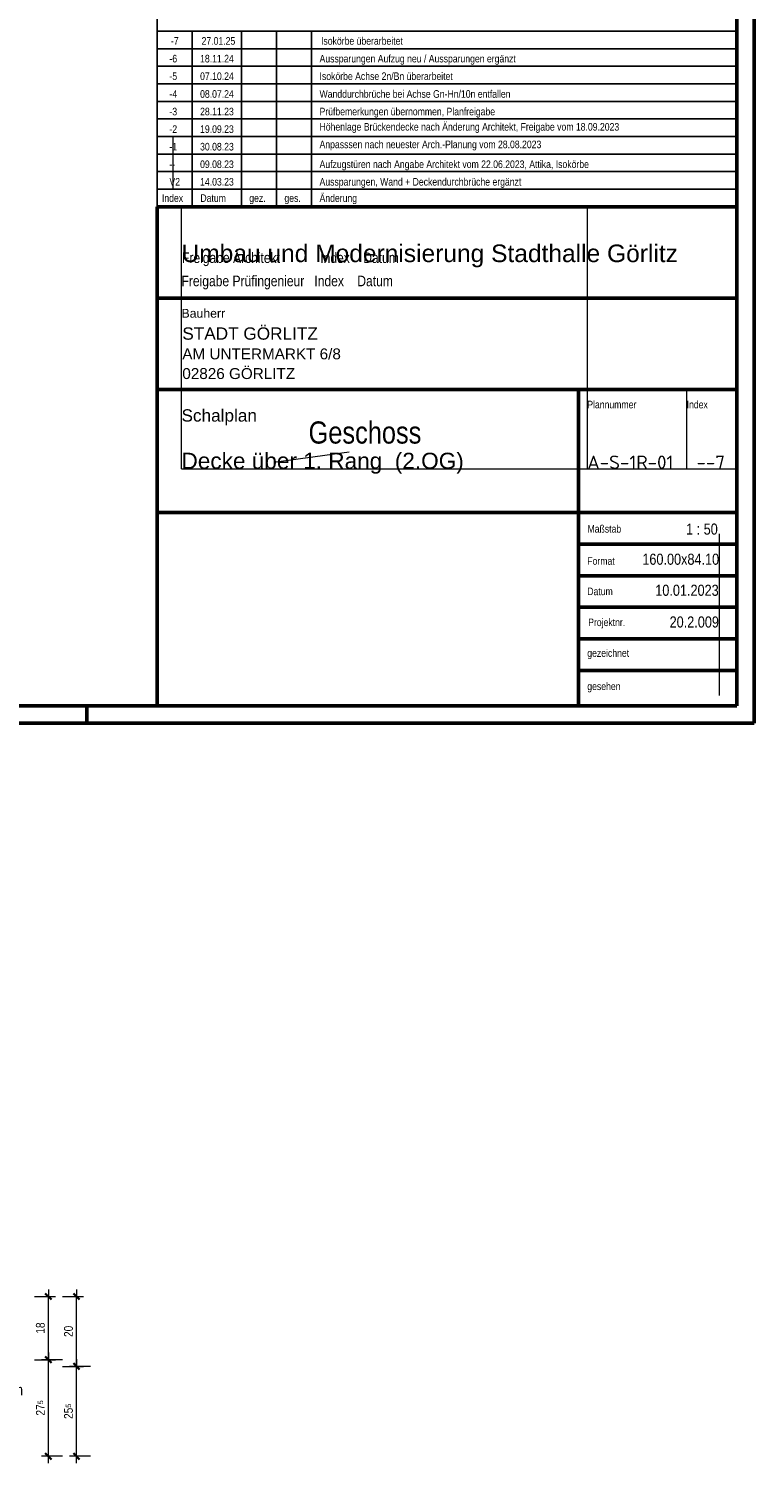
# Model space of a CAD drawing. Header units: millimetres. Extents: x -13 to 146, y -13 to 60.
# Tile 139 of 170: x 70 to 80, y -11 to 10. Entities that reach past the tile are written whole.
import ezdxf
from ezdxf.enums import TextEntityAlignment as Align

# ---------------------------------------------------------------- set-up
doc = ezdxf.new("R2010")
doc.units = ezdxf.units.MM
doc.layers.add('Achsen', color=7, linetype='Continuous', lineweight=20)
doc.layers.add('Texte', color=7, linetype='Continuous', lineweight=20)
doc.styles.add('Arial', font='arial.ttf')
doc.styles.add('Arial Narrow', font='ARIALN.TTF')
doc.styles.add('isocp', font='isocp', dxfattribs={"width": 1.1})
doc.dimstyles.new('Arch_Strakon_dimstyle', dxfattribs={"dimtxt": 11.25, "dimasz": 1, "dimexe": 1.25, "dimexo": 0.0625, "dimgap": 1, "dimtad": 0, "dimdec": 5, "dimzin": 12, "dimdsep": 46, "dimtxsty": 'Arial Narrow', "dimblk": 'Arrowhead_Tick', "dimsah": 1, "dimcen": 0, "dimse1": 1, "dimse2": 1, "dimclrd": 6, "dimclrt": 3, "dimazin": 0, "dimtfac": 1, "dimtdec": 4, "dimtmove": 0, "dimatfit": 3, "dimldrblk": 'NONE', "dimfxl": 1, "dimtvp": 1, "dimtolj": 1, "dimtzin": 0, "dimlwd": 13, "dimarcsym": 2})

# ---------------------------------------------------------------- blocks, each defined once
blk = doc.blocks.new('Arrowhead_Tick')
at = {"color": 2, "linetype": 'Continuous', "lineweight": 35}
blk.add_line((4.4, 4.4), (-4.4, -4.4), dxfattribs=at)
at = {"color": 0, "linetype": 'Continuous', "lineweight": -2}
for p, q in [((-1, 0), (0, 0)), ((0, 20), (0, -10)), ((10, 0), (0, 0))]:
    blk.add_line(p, q, dxfattribs=at)
blk = doc.blocks.new('*D902')
at = {"layer": 'Defpoints', "color": 0}
for p in [(69.366, -9.152), (70.353, -9.152), (66.151, -10.432)]:
    blk.add_point(p, dxfattribs=at)
at = {"layer": 'Texte', "color": 6, "linetype": 'Continuous', "lineweight": 13}
blk.add_line((70.353, -10.422), (70.353, -9.162), dxfattribs=at)
at = {"layer": 'Texte', "color": 6, "lineweight": 13, "xscale": 0.01, "yscale": 0.01, "zscale": 0.01}
for p, rotation in [((70.353, -9.152), 90), ((70.353, -10.432), 270)]:
    blk.add_blockref('Arrowhead_Tick', p, dxfattribs=dict(at, rotation=rotation))
at = {"layer": 'Texte', "color": 3, "lineweight": 35, "insert": (70.239, -9.792), "char_height": 0.125, "attachment_point": 5, "rotation": 90, "style": 'Arial Narrow'}
blk.add_mtext('\\A1;25{\\A1;\\H.6x;\\S5;}', dxfattribs=at)
blk = doc.blocks.new('_None')
blk = doc.blocks.new('*D903')
at = {"layer": 'Defpoints', "color": 0}
for p in [(69.208, -8.157), (70.353, -8.157), (69.366, -9.152)]:
    blk.add_point(p, dxfattribs=at)
at = {"layer": 'Texte', "color": 6, "linetype": 'Continuous', "lineweight": 13}
blk.add_line((70.353, -9.142), (70.353, -8.167), dxfattribs=at)
at = {"layer": 'Texte', "color": 6, "lineweight": 13, "xscale": 0.01, "yscale": 0.01, "zscale": 0.01}
for p, rotation in [((70.353, -8.157), 90), ((70.353, -9.152), 270)]:
    blk.add_blockref('Arrowhead_Tick', p, dxfattribs=dict(at, rotation=rotation))
at = {"layer": 'Texte', "color": 3, "lineweight": 35, "insert": (70.239, -8.654), "char_height": 0.125, "attachment_point": 5, "rotation": 90, "style": 'Arial Narrow'}
blk.add_mtext('\\A1;20', dxfattribs=at)
blk = doc.blocks.new('*D906')
at = {"layer": 'Defpoints', "color": 0}
for p in [(69.366, -9.057), (69.953, -9.057), (66.151, -10.432)]:
    blk.add_point(p, dxfattribs=at)
at = {"layer": 'Texte', "color": 6, "linetype": 'Continuous', "lineweight": 13}
blk.add_line((69.953, -10.422), (69.953, -9.067), dxfattribs=at)
at = {"layer": 'Texte', "color": 6, "lineweight": 13, "xscale": 0.01, "yscale": 0.01, "zscale": 0.01}
for p, rotation in [((69.953, -9.057), 90), ((69.953, -10.432), 270)]:
    blk.add_blockref('Arrowhead_Tick', p, dxfattribs=dict(at, rotation=rotation))
at = {"layer": 'Texte', "color": 3, "lineweight": 35, "insert": (69.84, -9.744), "char_height": 0.125, "attachment_point": 5, "rotation": 90, "style": 'Arial Narrow'}
blk.add_mtext('\\A1;27{\\A1;\\H.6x;\\S5;}', dxfattribs=at)
blk = doc.blocks.new('*D907')
at = {"layer": 'Defpoints', "color": 0}
for p in [(69.208, -8.157), (69.953, -8.157), (69.366, -9.057)]:
    blk.add_point(p, dxfattribs=at)
at = {"layer": 'Texte', "color": 6, "linetype": 'Continuous', "lineweight": 13}
blk.add_line((69.953, -9.047), (69.953, -8.167), dxfattribs=at)
at = {"layer": 'Texte', "color": 6, "lineweight": 13, "xscale": 0.01, "yscale": 0.01, "zscale": 0.01}
for p, rotation in [((69.953, -8.157), 90), ((69.953, -9.057), 270)]:
    blk.add_blockref('Arrowhead_Tick', p, dxfattribs=dict(at, rotation=rotation))
at = {"layer": 'Texte', "color": 3, "lineweight": 35, "insert": (69.839, -8.607), "char_height": 0.125, "attachment_point": 5, "rotation": 90, "style": 'Arial Narrow'}
blk.add_mtext('\\A1;18', dxfattribs=at)

msp = doc.modelspace()

# ---------------------------------------------------------------- linework, layer by layer
at = {"color": 4, "linetype": 'Continuous', "lineweight": 50}
for p, q in [((80, 0), (80, 42.05)), ((79.75, 0.25), (79.75, 41.8)), ((71.5, 0.25), (71.5, 7.35)), ((71.5, 7.35), (79.75, 7.35)), ((79.75, 7.35), (79.75, 1.749996)), ((79.75, 6.05), (71.5, 6.05)), ((79.75, 5), (79.75, 4.75)), ((79.75, 4.75), (71.5, 4.75)), ((77.5, 4.75), (77.5, 0.25)), ((79.75, 3), (71.5, 3)), ((79.75, 2.55), (77.5, 2.55)), ((79.75, 2.1), (77.5, 2.1)), ((79.75, 1.65), (77.5, 1.65)), ((79.75, 1.749996), (79.75, 0.25)), ((79.75, 1.2), (77.5, 1.2)), ((79.75, 0.75), (77.5, 0.75)), ((1, 0.25), (79.75, 0.25)), ((79.75, 0.25), (71.5, 0.25)), ((77.172992, 0.25), (72.523422, 0.25)), ((0, 0), (80, 0))]:
    msp.add_line(p, q, dxfattribs=at)
at = {"color": 9, "linetype": 'Continuous', "lineweight": 0}
for p, q in [((71.5, 8.4), (71.5, 19.655921)), ((71.725366, 8.35), (71.725366, 7.6)), ((71.847521, 3.619985), (71.847521, 7.35)), ((77.622954, 7.35), (77.622954, 3.619985)), ((79.0368, 4.75), (79.0368, 3.619985)), ((74.234672, 3.856308), (73.16011, 3.711655)), ((71.847521, 3.619985), (79.75, 3.619985)), ((79.501833, 2.695755), (79.501833, 0.393371))]:
    msp.add_line(p, q, dxfattribs=at)
at = {"color": 3, "linetype": 'Continuous', "lineweight": 25}
for p, q in [((79.75, 8.6), (79.75, 18.931111)), ((71.5, 11.148099), (71.5, 8.6)), ((79.75, 9.85), (71.5, 9.85)), ((72, 7.35), (72, 9.85)), ((72.7, 7.35), (72.7, 9.85)), ((73.2, 7.35), (73.2, 9.85)), ((73.7, 7.35), (73.7, 9.85)), ((79.75, 9.1), (71.5, 9.1)), ((79.75, 8.85), (71.5, 8.85)), ((71.5, 7.35), (71.5, 8.6)), ((79.75, 8.6), (71.5, 8.6)), ((79.75, 7.35), (79.75, 8.6)), ((71.5, 8.35), (79.75, 8.35)), ((71.5, 8.1), (79.75, 8.1)), ((71.5, 7.85), (79.75, 7.85)), ((71.5, 7.6), (79.75, 7.6))]:
    msp.add_line(p, q, dxfattribs=at)
at = {"color": 4, "linetype": 'Continuous', "lineweight": 50, "ltscale": 0.5}
msp.add_line((70.5, 0), (70.5, 0.25), dxfattribs=at)
at = {"layer": 'Achsen', "color": 3, "linetype": 'Continuous', "lineweight": 25}
for p, q in [((79.75, 9.6), (71.5, 9.6)), ((79.75, 9.35), (71.5, 9.35))]:
    msp.add_line(p, q, dxfattribs=at)

# ---------------------------------------------------------------- texts
at = {"color": 3, "lineweight": 25}
for s, height, style, p in [('-7', 0.1075, 'Arial Narrow', (71.697148, 9.656753)), ('27.01.25', 0.1075, 'Arial Narrow', (72.133371, 9.656753)), ('Isokörbe überarbeitet', 0.1075, 'Arial Narrow', (73.833464, 9.656753)), ('-6', 0.1075, 'Arial Narrow', (71.675909, 9.404752)), ('18.11.24', 0.1075, 'Arial Narrow', (72.112132, 9.404752)), ('Aussparungen Aufzug neu / Aussparungen ergänzt', 0.1075, 'Arial Narrow', (73.812225, 9.404752)), ('-5', 0.1075, 'Arial Narrow', (71.675909, 9.154752)), ('07.10.24', 0.1075, 'Arial Narrow', (72.112132, 9.154752)), ('Isokörbe Achse 2n/Bn überarbeitet', 0.1075, 'Arial Narrow', (73.812225, 9.154752)), ('-4', 0.1075, 'Arial Narrow', (71.675909, 8.901849)), ('08.07.24', 0.1075, 'Arial Narrow', (72.112132, 8.901849)), ('Wanddurchbrüche bei Achse Gn-Hn/10n entfallen', 0.1075, 'Arial Narrow', (73.812225, 8.901849)), ('-3', 0.1075, 'Arial Narrow', (71.675909, 8.651849)), ('28.11.23', 0.1075, 'Arial Narrow', (72.112132, 8.651849)), ('Prüfbemerkungen übernommen, Planfreigabe', 0.1075, 'Arial Narrow', (73.812225, 8.651849)), ('-2', 0.1075, 'Arial Narrow', (71.675909, 8.401849)), ('19.09.23', 0.1075, 'Arial Narrow', (72.112132, 8.401849)), ('-1', 0.1075, 'Arial Narrow', (71.675909, 8.151849)), ('30.08.23', 0.1075, 'Arial Narrow', (72.112132, 8.151849)), ('09.08.23', 0.1075, 'Arial Narrow', (72.112132, 7.901849)), ('Aufzugstüren nach Angabe Architekt vom 22.06.2023, Attika, Isokörbe', 0.1075, 'Arial Narrow', (73.812225, 7.901849)), ('V2', 0.1075, 'Arial Narrow', (71.675909, 7.651849)), ('--', 0.1075, 'Arial Narrow', (71.675909, 7.901849)), ('14.03.23', 0.1075, 'Arial Narrow', (72.112132, 7.651849)), ('Aussparungen, Wand + Deckendurchbrüche ergänzt', 0.1075, 'Arial Narrow', (73.812225, 7.651849)), ('Index', 0.1075, 'Arial Narrow', (71.568945, 7.419913)), ('Datum', 0.1075, 'Arial Narrow', (72.116406, 7.419913)), ('gez.', 0.1075, 'Arial Narrow', (72.812225, 7.419913)), ('ges.', 0.1075, 'Arial Narrow', (73.312225, 7.419913)), ('Änderung', 0.1075, 'Arial Narrow', (73.812225, 7.419913)), ('Bauherr', 0.125, 'Arial', (71.847521, 5.772352)), ('Plannummer', 0.1075, 'Arial Narrow', (77.622954, 4.481968)), ('Index', 0.1075, 'Arial Narrow', (79.0368, 4.481968)), ('Maßstab', 0.1075, 'Arial Narrow', (77.626189, 2.713135)), ('Format', 0.1075, 'Arial Narrow', (77.622954, 2.255711)), ('Datum', 0.1075, 'Arial Narrow', (77.622954, 1.823087)), ('Projektnr.', 0.1075, 'Arial Narrow', (77.635187, 1.382927)), ('gezeichnet', 0.1075, 'Arial Narrow', (77.622954, 0.945074)), ('gesehen', 0.1075, 'Arial Narrow', (77.622954, 0.472371))]:
    msp.add_text(s, height=height, dxfattribs=dict(at, style=style)).set_placement(p)
at = {"color": 2, "lineweight": 35, "style": 'Arial'}
for s, height, p in [('Umbau und Modernisierung Stadthalle Görlitz', 0.25, (71.847521, 6.562896)), ('STADT GÖRLITZ', 0.175, (71.859103, 5.458769)), ('AM UNTERMARKT 6/8', 0.1555, (71.859103, 5.178869)), ('02826 GÖRLITZ', 0.1555, (71.859103, 4.898969)), ('Schalplan', 0.175, (71.847521, 4.293234))]:
    msp.add_text(s, height=height, dxfattribs=at).set_placement(p)
at = {"color": 9, "lineweight": 0, "style": 'Arial Narrow'}
for s, height, p in [('Freigabe Architekt            Index    Datum', 0.15, (71.854747, 6.55)), ('Freigabe Prüfingenieur   Index    Datum', 0.15, (71.847521, 6.219832)), ('Geschoss', 0.315, (73.656062, 3.980296))]:
    msp.add_text(s, height=height, dxfattribs=at).set_placement(p)
at = {"color": 4, "lineweight": 50, "style": 'Arial'}
msp.add_text('Decke über 1. Rang  (2.OG)', height=0.23, dxfattribs=at).set_placement((71.847521, 3.619985))
at = {"color": 3, "lineweight": 25, "style": 'isocp', "width": 1.15}
for s, p in [('A-S-1R-01', (77.622954, 3.619985)), ('--7', (79.177314, 3.619985))]:
    msp.add_text(s, height=0.19, dxfattribs=at).set_placement(p)
at = {"color": 2, "lineweight": 35, "style": 'Arial Narrow'}
for s, p in [('1 : 50', (79.480052, 2.684935)), ('160.00x84.10', (79.499648, 2.256007)), ('10.01.2023', (79.493227, 1.81409)), ('20.2.009', (79.496647, 1.362305))]:
    msp.add_text(s, height=0.1575, dxfattribs=at).set_placement(p, align=Align.RIGHT)
at = {"color": 3, "lineweight": 25, "char_height": 0.1075, "attachment_point": 7, "line_spacing_factor": 0.9, "style": 'Arial Narrow'}
for s, insert in [('{\\P}Höhenlage Brückendecke nach Änderung Architekt, Freigabe vom 18.09.2023', (73.812225, 8.401849)), ('{\\P}Anpasssen nach neuester Arch.-Planung vom 28.08.2023', (73.812225, 8.151849))]:
    msp.add_mtext(s, dxfattribs=dict(at, insert=insert))

# ---------------------------------------------------------------- dimensions: what is measured, and where the dimension line sits
at = {"layer": 'Texte', "lineweight": 35}
for base, p1, p2, text, picture, middle in [((70.352761, -8.156913), (69.365786, -9.151913), (69.208492, -8.156913), '20', '*D903', (70.352761, -8.654413)), ((69.952761, -8.156913), (69.365786, -9.056913), (69.208492, -8.156913), '18', '*D907', (69.952761, -8.606913)), ((69.952761, -9.056913), (66.151158, -10.431913), (69.365786, -9.056913), '27{\\A1;\\H.6x;\\S5;}', '*D906', (69.952761, -9.744413)), ((70.352761, -9.151913), (66.151158, -10.431913), (69.365786, -9.151913), '25{\\A1;\\H.6x;\\S5;}', '*D902', (70.352761, -9.791913))]:
    dim = msp.add_linear_dim(base=base, p1=p1, p2=p2, angle=90, text=text, dimstyle='Arch_Strakon_dimstyle', override={"dimscale": 0.01, "dimtxt": 12.5, "dimasz": 1, "dimgap": 5, "dimtad": 1, "dimjust": 0, "dimtih": 0, "dimtoh": 0, "dimdec": 5, "dimdsep": 46, "dimtxsty": 'Arial Narrow', "dimclrd": 6, "dimclrt": 3, "dimtix": 1, "dimtofl": 255, "dimtmove": 0, "dimatfit": 2, "dimfxl": 0, "dimfxlon": 0, "dimtvp": 40, "dimlwd": 13}, dxfattribs=at)
    dim.commit()
    dim.dimension.update_dxf_attribs({"geometry": picture, "text_midpoint": middle, "dimtype": 160})

# ---------------------------------------------------------------- next in the draw order: texts
at = {"layer": 'Texte', "color": 2, "lineweight": 35, "insert": (67.546395, -9.568568), "char_height": 0.1575, "attachment_point": 7, "line_spacing_factor": 0.9, "style": 'Arial Narrow', "bg_fill": 3, "box_fill_scale": 1.2, "bg_fill_color": 256, "bg_fill_true_color": 13158600, "bg_fill_transparency": 0}
msp.add_mtext('Steife 500 x 100 x 15 mm', dxfattribs=at)

doc.saveas('drawing.dxf')
